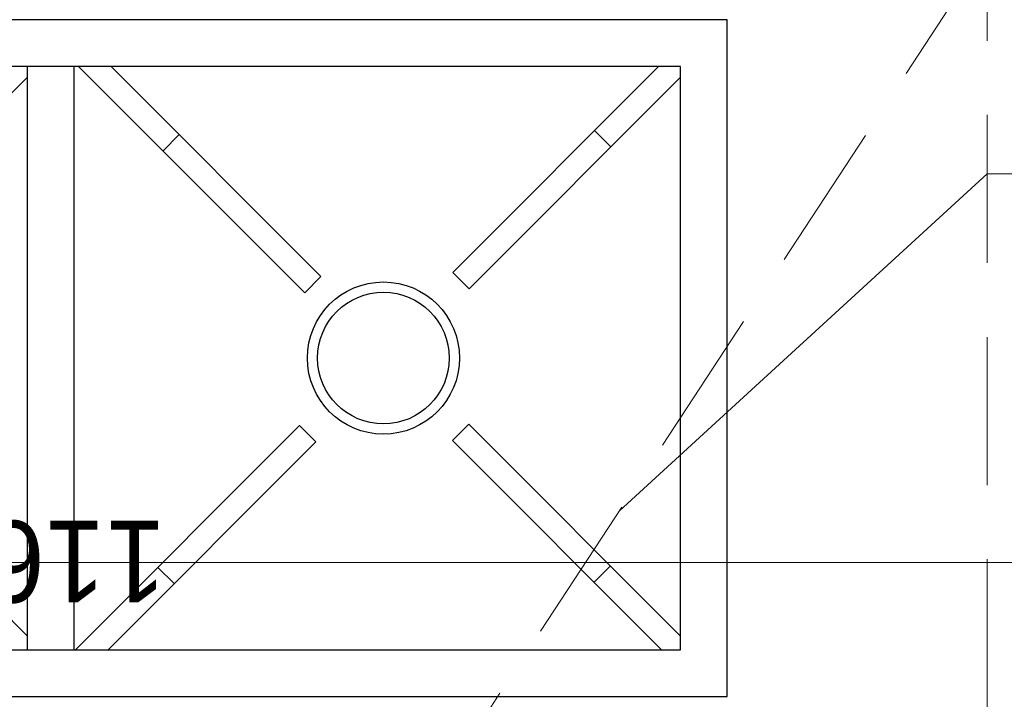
# Model space of a CAD drawing. Header units: millimetres. Extents: x -587 to 33545, y -26688 to 22494.
# Tile 136 of 256: x 9187 to 9272, y 10622 to 10680. Entities that reach past the tile are written whole.
import ezdxf

# ---------------------------------------------------------------- set-up
doc = ezdxf.new("R2010")
doc.units = ezdxf.units.MM
doc.header["$MEASUREMENT"] = 0
doc.linetypes.add('DASHED', pattern=[19.05, 12.7, -6.35])
doc.layers.add('A_wyposażenie', color=7, linetype='Continuous', lineweight=9)
doc.layers.add('wymiarowanie', color=176, linetype='Continuous', lineweight=9)
doc.layers.add('TECHNOLOGIA KUCHNI', color=3, linetype='Continuous')
doc.layers.add('Wymiary mebli mm', color=8, linetype='Continuous')
doc.styles.add('styl2', font='simplex.shx')
doc.dimstyles.new('Skala 1-50', dxfattribs={"dimtxt": 12, "dimasz": 5, "dimexe": 1, "dimexo": 1, "dimgap": 1.5, "dimtad": 1, "dimdec": 1, "dimrnd": 0.5, "dimtxsty": 'styl2', "dimblk": 'ARCHTICK', "dimcen": 5, "dimadec": 0, "dimazin": 0, "dimtfac": 1, "dimtdec": 1, "dimtmove": 1, "dimatfit": 3, "dimldrblk": 'ARCHTICK', "dimfxl": 5, "dimfxlon": 1, "dimlwd": -1, "dimlwe": -1, "dimarcsym": 0})

# ---------------------------------------------------------------- blocks, each defined once
blk = doc.blocks.new('A$C1A603044')
at = {"layer": 'TECHNOLOGIA KUCHNI', "color": 8}
for p, q in [((116, 58), (0, 58)), ((0, 58), (0, 0)), ((112, 54), (4, 54)), ((4, 54), (4, 4)), ((5.621, 54), (23.55, 36.071)), ((35.263, 36.19), (53.073, 54)), ((55.868, 54), (36.661, 34.793)), ((56, 54), (56, 4)), ((60, 54), (60, 4)), ((22.153, 34.674), (4, 52.827)), ((78.153, 34.674), (60, 52.827)), ((10.004, 46.822), (11.402, 48.22)), ((47.412, 48.338), (48.809, 46.941)), ((23.55, 36.071), (22.153, 34.674)), ((36.661, 34.793), (35.263, 36.19)), ((4, 4.927), (22.129, 23.055)), ((22.129, 23.055), (23.526, 21.658)), ((34.826, 22.001), (36.223, 23.398)), ((36.223, 23.398), (55.621, 4)), ((60, 4.927), (78.129, 23.055)), ((52.827, 4), (34.826, 22.001)), ((23.526, 21.658), (5.868, 4)), ((48.371, 11.25), (46.974, 9.853)), ((11.378, 9.51), (9.981, 10.907)), ((4, 4), (112, 4)), ((0, 0), (116, 0))]:
    blk.add_line(p, q, dxfattribs=at)
for radius in [6.522, 5.644]:
    blk.add_circle((29.471, 29), radius, dxfattribs=at)
at = {"layer": 'Wymiary mebli mm', "color": 8}
blk.add_text('1160', height=7, dxfattribs=at).set_placement((48.083, 42.951))
blk = doc.blocks.new('_ArchTick')
at = {"color": 0, "linetype": 'ByBlock', "const_width": 0.15}
blk.add_lwpolyline([(-0.5, -0.5), (0.5, 0.5)], dxfattribs=at)
blk = doc.blocks.new('*D6008')
at = {"layer": 'Defpoints', "color": 0}
for p in [(9368.212, 10633.576), (8932.185, 10605.06), (9368.212, 10605.06)]:
    blk.add_point(p, dxfattribs=at)
at = {"layer": 'wymiarowanie', "color": 0}
for p, q in [((8932.185, 10628.576), (8932.185, 10634.576)), ((9368.212, 10628.576), (9368.212, 10634.576)), ((8932.185, 10633.576), (9368.212, 10633.576))]:
    blk.add_line(p, q, dxfattribs=at)
at = {"layer": 'wymiarowanie', "color": 0, "xscale": 5, "yscale": 5, "zscale": 5, "rotation": 180}
blk.add_blockref('_ArchTick', (8932.185, 10633.576), dxfattribs=at)
at = {"layer": 'wymiarowanie', "color": 0, "xscale": 5, "yscale": 5, "zscale": 5}
blk.add_blockref('_ArchTick', (9368.212, 10633.576), dxfattribs=at)
at = {"layer": 'wymiarowanie', "color": 0, "insert": (9150.199, 10641.378), "char_height": 12, "attachment_point": 5, "style": 'styl2'}
blk.add_mtext('436', dxfattribs=at)

msp = doc.modelspace()

# ---------------------------------------------------------------- linework, layer by layer
at = {"layer": 'A_wyposażenie', "color": 7, "linetype": 'DASHED'}
msp.add_line((9270.211, 10686.093), (9090.185, 10411.593), dxfattribs=at)
msp.add_lwpolyline([(9090.185, 10411.593), (9270.185, 10411.593), (9270.211, 10686.093), (9090.185, 10686.093)], close=True, dxfattribs=at)
at = {"layer": 'wymiarowanie'}
for p, q in [((9270.209, 10666.882), (9238.676, 10638.01)), ((9356.511, 10666.874), (9270.209, 10666.882))]:
    msp.add_line(p, q, dxfattribs=at)

# ---------------------------------------------------------------- block references
at = {"layer": 'A_wyposażenie', "color": 7, "rotation": 180}
msp.add_blockref('A$C1A603044', (9247.899, 10680.093), dxfattribs=at)
msp.add_blockref('A$C1A603044', (9247.899, 10680.093), dxfattribs=at)

# ---------------------------------------------------------------- dimensions: what is measured, and where the dimension line sits
at = {"layer": 'wymiarowanie'}
dim = msp.add_linear_dim(base=(9368.212, 10633.576), p1=(8932.185, 10605.06), p2=(9368.212, 10605.06), dimstyle='Skala 1-50', dxfattribs=at)
dim.commit()
dim.dimension.update_dxf_attribs({"geometry": '*D6008', "text_midpoint": (9150.199, 10641.378)})

doc.saveas('drawing.dxf')
